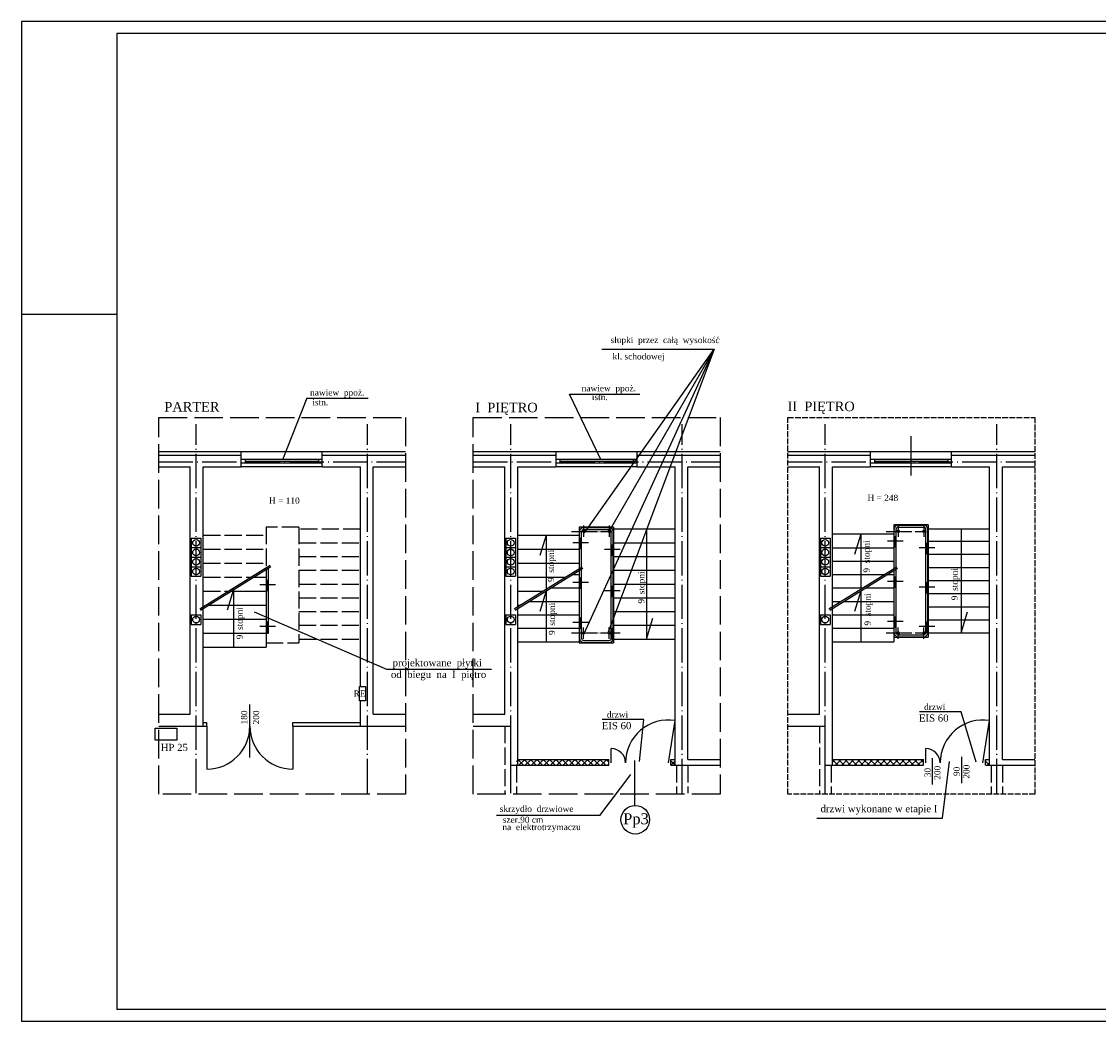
# Model space of a CAD drawing. Extents: x -4334 to 79223, y -1882 to 29514.
# Tile 41 of 60: x 46512 to 48772, y 8948 to 11048. Entities that reach past the tile are written whole.
import ezdxf

# ---------------------------------------------------------------- set-up
doc = ezdxf.new("R2010")
doc.units = 0
doc.header["$MEASUREMENT"] = 0
doc.linetypes.add('ACAD_ISO02W100', pattern=[15, 12, -3])
doc.linetypes.add('ACAD_ISO04W100', pattern=[30.5, 24, -3, 0.5, -3])
for name, color, linetype in [('CIENKIE', 251, 'CONTINUOUS'), ('NAPIS', 251, 'CONTINUOUS'), ('OSIE', 251, 'ACAD_ISO04W100'), ('PRZERYW', 251, 'ACAD_ISO02W100'), ('SCIANY', 251, 'CONTINUOUS'), ('urzadzenia', 251, 'CONTINUOUS'), ('URZĄDZENIA', 251, 'CONTINUOUS')]:
    doc.layers.add(name, color=color, linetype=linetype)
doc.styles.add('NEWROMAN', font='TIMES.TTF')

msp = doc.modelspace()

# ---------------------------------------------------------------- hatches: boundary and pattern name
at = {"layer": 'urzadzenia', "ltscale": 3}
h = msp.add_hatch(dxfattribs=at)
h.set_pattern_fill('ANSI37', color=256, scale=75, style=0)
h.set_pattern_definition([(45, (8157.192, -5822.642), (-6.629126, 6.629126), []), (135, (8157.192, -5822.642), (-6.629126, -6.629126), [])])
h.paths.add_polyline_path([(47744.46, 9485.83), (47744.46, 9497.83), (47550.46, 9497.83), (47550.46, 9485.83)])
h.paths.add_polyline_path([(47874.46, 9485.83), (47883.46, 9485.83), (47883.46, 9497.83), (47874.46, 9497.83)])
at = {"layer": 'URZĄDZENIA', "ltscale": 3}
h = msp.add_hatch(dxfattribs=at)
h.set_pattern_fill('ANSI37', color=256, scale=75, style=0)
h.set_pattern_definition([(45, (-640.481, 585.294), (-6.629126, 6.629126), []), (135, (-640.481, 585.294), (-6.629126, -6.629126), [])])
h.paths.add_polyline_path([(48543.95, 9485.83), (48543.95, 9497.83), (48534.95, 9497.83), (48534.95, 9485.83)])
h.paths.add_polyline_path([(48213.95, 9485.83), (48404.95, 9485.83), (48404.95, 9497.83), (48213.95, 9497.83)])

# ---------------------------------------------------------------- linework, layer by layer
at = {"layer": 'CIENKIE', "ltscale": 3}
for p, q in [((46511.63, 11047.69), (46511.63, 8947.69)), ((50693.02, 11047.69), (46511.63, 11047.69)), ((50668.02, 11022.69), (46711.63, 11022.69)), ((46711.63, 11022.69), (46711.63, 8972.69)), ((46711.63, 10432.69), (46511.63, 10432.69)), ((47965.82, 10359.38), (47691.95, 9761.82)), ((47693.61, 9973.92), (47965.82, 10359.38)), ((47730.14, 10359.38), (47965.82, 10359.38)), ((47965.82, 10359.38), (47743.35, 9765.13)), ((47965.82, 10359.38), (47745.01, 9977.24)), ((47726.79, 10128.99), (47662.13, 10265.39)), ((47662.13, 10265.39), (47809.28, 10265.39)), ((47110.56, 10256.42), (47059.34, 10127.49)), ((47110.56, 10256.42), (47239.1, 10256.42)), ((48378.95, 10094.36), (48378.95, 10176.87)), ((46799.55, 10136.83), (46972.97, 10136.83)), ((46972.97, 10144.83), (47142.97, 10144.83)), ((46972.97, 10128.69), (47142.97, 10128.69)), ((46980.97, 10128.69), (46980.97, 10120.69)), ((47134.97, 10128.69), (47134.97, 10120.69)), ((47142.97, 10136.83), (47317.97, 10136.83)), ((47460.04, 10136.83), (47633.46, 10136.83)), ((47633.46, 10144.83), (47803.46, 10144.83)), ((47633.46, 10128.69), (47803.46, 10128.69)), ((47641.46, 10128.69), (47641.46, 10120.69)), ((47795.46, 10128.69), (47795.46, 10120.69)), ((47803.46, 10136.83), (47978.45, 10136.83)), ((48120.53, 10136.83), (48293.95, 10136.83)), ((48293.95, 10144.83), (48463.95, 10144.83)), ((48293.95, 10128.69), (48463.95, 10128.69)), ((48301.95, 10128.69), (48301.95, 10120.69)), ((48455.95, 10128.69), (48455.95, 10120.69)), ((48463.95, 10136.83), (48638.94, 10136.83)), ((46972.97, 10120.69), (47142.97, 10120.69)), ((47142.97, 10112.83), (46972.97, 10112.83)), ((46980.97, 10124.69), (47134.97, 10124.69)), ((47633.46, 10120.69), (47803.46, 10120.69)), ((47803.46, 10112.83), (47633.46, 10112.83)), ((47641.46, 10124.69), (47795.46, 10124.69)), ((48293.95, 10120.69), (48463.95, 10120.69)), ((48463.95, 10112.83), (48293.95, 10112.83)), ((48301.95, 10124.69), (48455.95, 10124.69)), ((47691.46, 9985.03), (47745.46, 9985.03)), ((47691.46, 9980.83), (47745.46, 9980.83)), ((47823.46, 9981.83), (47823.46, 9750.83)), ((48260.69, 9928.9), (48273.95, 9971.83)), ((48273.95, 9855.99), (48273.95, 9971.83)), ((48351.95, 9990.03), (48405.95, 9990.03)), ((48351.95, 9985.83), (48405.95, 9985.83)), ((48483.95, 9981.83), (48483.95, 9763.83)), ((47600.2, 9926.9), (47613.46, 9969.83)), ((47613.46, 9744.83), (47613.46, 9969.83)), ((46885.65, 9814.28), (47033.8, 9906.08)), ((46887.23, 9811.73), (47034.86, 9903.2)), ((47546.14, 9814.28), (47688.48, 9902.48)), ((48206.63, 9814.28), (48348.97, 9902.48)), ((46998.55, 9880.71), (47024.97, 9880.71)), ((47024.97, 9897.07), (47024.97, 9733.83)), ((47547.72, 9811.73), (47690.06, 9899.93)), ((48208.21, 9811.73), (48350.55, 9899.93)), ((46944.21, 9812.32), (46957.47, 9855.25)), ((46951.14, 9851.33), (47024.97, 9851.33)), ((46957.47, 9733.83), (46957.47, 9855.25)), ((47600.2, 9809.53), (47613.46, 9852.46)), ((48260.69, 9809.53), (48273.95, 9852.46)), ((48273.95, 9744.83), (48273.95, 9852.46)), ((46903.74, 9821.96), (47024.97, 9821.96)), ((47553.46, 9821.96), (47558.53, 9821.96)), ((46892.97, 9792.58), (47024.97, 9792.58)), ((47278.19, 9686.81), (47000.83, 9807.45)), ((47823.46, 9750.83), (47837.02, 9794.76)), ((48483.95, 9763.83), (48497.51, 9807.76)), ((46892.97, 9763.21), (47024.97, 9763.21)), ((47025.77, 9763.21), (47029.97, 9763.21)), ((47691.46, 9747.83), (47745.46, 9747.83)), ((48351.95, 9759.83), (48405.95, 9759.83)), ((48351.95, 9755.63), (48405.95, 9755.63)), ((46892.97, 9733.83), (47024.97, 9733.83)), ((47691.46, 9743.63), (47745.46, 9743.63)), ((47498.24, 9686.81), (47278.19, 9686.81)), ((46990.97, 9502.36), (46990.97, 9613.7)), ((48483.93, 9598.06), (48396.58, 9598.06)), ((48515.73, 9491.93), (48483.93, 9598.06)), ((46892.97, 9575.83), (46900.97, 9575.83)), ((46892.97, 9567.83), (46900.97, 9567.83)), ((46900.97, 9567.83), (46900.97, 9477.83)), ((47080.97, 9575.83), (47222.97, 9575.83)), ((47080.97, 9567.83), (47222.97, 9567.83)), ((47080.97, 9567.83), (47080.97, 9477.83)), ((47818, 9582.09), (47730.66, 9582.09)), ((47809.14, 9493.49), (47818, 9582.09)), ((47869.46, 9490.79), (47883.46, 9579.7)), ((48529.95, 9490.79), (48543.95, 9579.7)), ((47749.46, 9490.79), (47749.46, 9520.79)), ((48409.95, 9490.79), (48409.95, 9520.79)), ((47799.09, 9401.34), (47799.09, 9495.5)), ((48424.3, 9445.57), (48424.3, 9500.92)), ((48485.24, 9447.95), (48485.24, 9503.29)), ((48445.32, 9374.94), (48459.82, 9493.93)), ((47725.36, 9380.09), (47791.05, 9466.37)), ((47725.36, 9380.09), (47509.05, 9380.09)), ((48181.11, 9374.94), (48445.32, 9374.94)), ((50668.02, 8972.69), (46711.63, 8972.69)), ((50693.02, 8947.69), (46511.63, 8947.69))]:
    msp.add_line(p, q, dxfattribs=at)
at = {"layer": 'CIENKIE'}
for p, q in [((47683.26, 9751.83), (47683.26, 9976.83)), ((47687.46, 9751.83), (47687.46, 9976.83)), ((47749.46, 9751.83), (47749.46, 9976.83)), ((47753.66, 9751.83), (47753.66, 9976.83)), ((48343.75, 9899.24), (48343.75, 9981.83)), ((48347.95, 9901.84), (48347.95, 9981.83)), ((48409.95, 9763.83), (48409.95, 9981.83)), ((48414.15, 9763.83), (48414.15, 9981.83)), ((47025.77, 9763.21), (47025.77, 9897.57)), ((47029.97, 9763.21), (47029.97, 9900.17)), ((48343.75, 9763.83), (48343.75, 9895.71)), ((48347.95, 9763.83), (48347.95, 9898.31)), ((46900.97, 9567.83), (46900.97, 9575.83)), ((47080.97, 9567.83), (47080.97, 9575.83))]:
    msp.add_line(p, q, dxfattribs=at)
for points in [[(47221.32, 9651.5), (47233.97, 9651.5), (47233.97, 9621.39), (47221.32, 9621.39)], [(46792.44, 9538.19), (46792.44, 9563.49), (46837.51, 9563.49), (46837.51, 9538.19)]]:
    msp.add_lwpolyline(points, close=True, dxfattribs=at)
for centre in [(46877.97, 9952.83), (47538.46, 9952.83), (48198.95, 9952.83), (46877.97, 9932.83), (47538.46, 9932.83), (48198.95, 9932.83), (46877.97, 9912.83), (47538.46, 9912.83), (48198.95, 9912.83), (46877.97, 9892.83), (47538.46, 9892.83), (48198.95, 9892.83), (46877.97, 9791.64), (47538.46, 9791.64), (48198.95, 9791.64)]:
    msp.add_circle(centre, 7, dxfattribs=at)
at = {"layer": 'CIENKIE', "ltscale": 3}
msp.add_circle((47799.97, 9371.36), 30, dxfattribs=at)
for centre, radius, start, end in [((47691.46, 9976.83), 8.2, 90, 180), ((47691.46, 9976.83), 4, 90, 180), ((47745.46, 9976.83), 8.2, 0, 90), ((47745.46, 9976.83), 4, 0, 90), ((48351.95, 9981.83), 8.2, 90, 180), ((48351.95, 9981.83), 4, 90, 180), ((48405.95, 9981.83), 8.2, 0, 90), ((48405.95, 9981.83), 4, 0, 90), ((47691.46, 9751.83), 8.2, 180, 270), ((47691.46, 9751.83), 4, 180, 270), ((47745.46, 9751.83), 4, 270, 0), ((47745.46, 9751.83), 8.2, 270, 0), ((48351.95, 9763.83), 8.2, 180, 270), ((48351.95, 9763.83), 4, 180, 270), ((48405.95, 9763.83), 4, 270, 0), ((48405.95, 9763.83), 8.2, 270, 0), ((46900.97, 9567.83), 90, 270, 360), ((47080.97, 9567.83), 90, 180, 270), ((47869.46, 9490.79), 90, 81.05098, 180), ((48529.95, 9490.79), 90, 81.05098, 180), ((47749.46, 9490.79), 30, 0, 90), ((48409.95, 9490.79), 30, 0, 90)]:
    msp.add_arc(centre, radius, start, end, dxfattribs=at)
at = {"layer": 'OSIE', "ltscale": 3}
for p, q in [((46877.97, 9426.96), (46877.97, 10202.36)), ((47237.97, 9426.96), (47237.97, 10202.36)), ((47538.46, 9426.96), (47538.46, 10202.36)), ((47898.46, 9426.96), (47898.46, 10202.36)), ((48198.95, 9426.96), (48198.95, 10202.36)), ((48558.95, 9426.96), (48558.95, 10202.36)), ((46799.55, 10122.83), (47317.97, 10122.83)), ((47460.04, 10122.83), (47978.45, 10122.83)), ((48120.53, 10122.83), (48638.94, 10122.83)), ((47669.06, 9953.83), (47702.08, 9953.83)), ((48329.55, 9956.83), (48362.57, 9956.83)), ((47735.26, 9939.46), (47768.28, 9939.46)), ((48395.75, 9942.83), (48428.77, 9942.83)), ((47011.57, 9865.71), (47044.59, 9865.71)), ((47669.06, 9870.47), (47702.08, 9870.47)), ((48329.55, 9872.47), (48362.57, 9872.47)), ((48395.75, 9860.33), (48428.77, 9860.33)), ((47735.26, 9852.83), (47768.28, 9852.83)), ((47011.57, 9777.58), (47044.59, 9777.58)), ((47669.06, 9786.11), (47702.08, 9786.11)), ((48329.55, 9788.11), (48362.57, 9788.11)), ((48395.75, 9777.83), (48428.77, 9777.83)), ((47735.26, 9763.83), (47768.28, 9763.83))]:
    msp.add_line(p, q, dxfattribs=at)
at = {"layer": 'OSIE'}
for p, q in [((47665.95, 9976.83), (47756.96, 9976.83)), ((47691.46, 9989.12), (47691.46, 9965.29)), ((47745.46, 9989.12), (47745.46, 9965.29)), ((48326.44, 9976.83), (48417.45, 9976.83)), ((48351.95, 9989.12), (48351.95, 9965.29)), ((48405.95, 9989.12), (48405.95, 9965.29)), ((47685.36, 9963.65), (47685.36, 9939.82)), ((47751.56, 9949.28), (47751.56, 9925.45)), ((48345.85, 9966.65), (48345.85, 9942.82)), ((48412.05, 9952.65), (48412.05, 9928.82)), ((47685.36, 9880.29), (47685.36, 9856.46)), ((48345.85, 9882.29), (48345.85, 9858.46)), ((47027.87, 9875.53), (47027.87, 9851.7)), ((47751.56, 9862.65), (47751.56, 9838.82)), ((48412.05, 9870.15), (48412.05, 9846.32)), ((47685.36, 9795.93), (47685.36, 9772.1)), ((48345.85, 9797.93), (48345.85, 9774.1)), ((47027.87, 9787.4), (47027.87, 9763.57)), ((47691.46, 9751.54), (47691.46, 9775.37)), ((47745.46, 9751.54), (47745.46, 9775.37)), ((47751.56, 9773.65), (47751.56, 9749.82)), ((48351.95, 9751.54), (48351.95, 9775.37)), ((48405.95, 9751.54), (48405.95, 9775.37)), ((48412.05, 9787.65), (48412.05, 9763.82)), ((47665.95, 9763.83), (47756.96, 9763.83)), ((48326.44, 9763.83), (48417.45, 9763.83))]:
    msp.add_line(p, q, dxfattribs=at)
at = {"layer": 'PRZERYW', "ltscale": 3}
for p, q in [((47024.97, 9985.83), (47024.97, 9898.74)), ((47093.97, 9985.83), (47024.97, 9985.83)), ((47093.97, 9985.83), (47093.97, 9742.83)), ((47222.97, 9981.83), (47093.97, 9981.83)), ((46892.97, 9968.83), (47024.97, 9968.83)), ((47093.97, 9952.96), (47222.97, 9952.96)), ((46892.97, 9939.46), (47024.97, 9939.46)), ((46892.97, 9910.08), (47024.97, 9910.08)), ((47093.97, 9924.08), (47222.97, 9924.08)), ((46892.97, 9880.71), (46992.86, 9880.71)), ((47093.97, 9895.21), (47222.97, 9895.21)), ((47093.97, 9866.33), (47222.97, 9866.33)), ((46892.97, 9851.33), (46945.45, 9851.33)), ((47093.97, 9837.46), (47222.97, 9837.46)), ((47093.97, 9808.58), (47222.97, 9808.58)), ((47093.97, 9779.71), (47222.97, 9779.71)), ((47093.97, 9750.83), (47222.97, 9750.83)), ((47024.97, 9742.83), (47093.97, 9742.83)), ((47526.46, 9567.83), (47526.46, 9426.96)), ((48186.95, 9567.83), (48186.95, 9426.96)), ((47550.46, 9485.83), (47550.46, 9426.96)), ((47886.46, 9485.83), (47886.46, 9426.96)), ((47910.46, 9485.83), (47910.46, 9426.96)), ((48210.95, 9485.83), (48210.95, 9426.96)), ((48546.95, 9485.83), (48546.95, 9426.96)), ((48570.95, 9485.83), (48570.95, 9426.96))]:
    msp.add_line(p, q, dxfattribs=at)
at = {"layer": 'PRZERYW', "ltscale": 5}
for points in [[(46799.55, 10216.15), (47317.97, 10216.15), (47317.97, 9425.1), (46799.55, 9425.1)], [(47460.04, 10216.15), (47978.45, 10216.15), (47978.45, 9425.1), (47460.04, 9425.1)]]:
    msp.add_lwpolyline(points, close=True, dxfattribs=at)
at = {"layer": 'PRZERYW'}
msp.add_lwpolyline([(48120.53, 10216.15), (48638.94, 10216.15), (48638.94, 9425.1), (48120.53, 9425.1)], close=True, dxfattribs=at)
at = {"layer": 'PRZERYW', "ltscale": 3}
for centre in [(47685.36, 9953.83), (48345.85, 9956.83), (47751.56, 9939.46), (48412.05, 9942.83), (47027.87, 9865.71), (47685.36, 9870.47), (48345.85, 9872.47), (48412.05, 9860.33), (47751.56, 9852.83), (48345.85, 9788.11), (47027.87, 9777.58), (47685.36, 9786.11), (48412.05, 9777.83), (47751.56, 9763.83)]:
    msp.add_circle(centre, 2, dxfattribs=at)
at = {"layer": 'SCIANY', "ltscale": 3}
for p, q in [((46799.55, 10144.83), (46972.97, 10144.83)), ((46972.97, 10112.83), (46972.97, 10144.83)), ((47142.97, 10112.83), (47142.97, 10144.83)), ((47142.97, 10144.83), (47317.97, 10144.83)), ((47460.04, 10144.83), (47633.46, 10144.83)), ((47633.46, 10144.83), (47633.46, 10112.83)), ((47803.46, 10144.83), (47803.46, 10112.83)), ((47803.46, 10144.83), (47978.45, 10144.83)), ((48120.53, 10144.83), (48293.95, 10144.83)), ((48293.95, 10112.83), (48293.95, 10144.83)), ((48463.95, 10144.83), (48638.94, 10144.83)), ((48463.95, 10112.83), (48463.95, 10144.83)), ((46799.55, 10112.83), (46865.97, 10112.83)), ((46892.97, 10112.83), (46972.97, 10112.83)), ((47142.97, 10112.83), (47222.97, 10112.83)), ((47249.97, 10112.83), (47317.97, 10112.83)), ((47460.04, 10112.83), (47526.46, 10112.83)), ((47553.46, 10112.83), (47633.46, 10112.83)), ((47803.46, 10112.83), (47883.46, 10112.83)), ((47910.46, 10112.83), (47978.45, 10112.83)), ((48120.53, 10112.83), (48186.95, 10112.83)), ((48213.95, 10112.83), (48293.95, 10112.83)), ((48463.95, 10112.83), (48543.95, 10112.83)), ((48570.95, 10112.83), (48638.94, 10112.83)), ((46799.55, 9592.83), (46865.97, 9592.83)), ((47249.97, 9592.83), (47317.97, 9592.83)), ((47460.04, 9592.83), (47526.46, 9592.83)), ((48120.53, 9592.83), (48186.95, 9592.83)), ((46799.55, 9567.83), (46892.97, 9567.83)), ((47222.97, 9567.83), (47317.97, 9567.83)), ((47460.04, 9567.83), (47538.46, 9567.83)), ((48120.53, 9567.83), (48198.95, 9567.83)), ((47553.46, 9497.83), (47744.46, 9497.83)), ((47874.46, 9497.83), (47883.46, 9497.83)), ((47910.46, 9497.83), (47978.45, 9497.83)), ((48213.95, 9497.83), (48404.95, 9497.83)), ((48534.95, 9497.83), (48543.95, 9497.83)), ((48570.95, 9497.83), (48638.94, 9497.83)), ((47538.46, 9485.83), (47744.46, 9485.83)), ((47874.46, 9485.83), (47978.45, 9485.83)), ((48198.95, 9485.83), (48404.95, 9485.83)), ((48534.95, 9485.83), (48638.94, 9485.83))]:
    msp.add_line(p, q, dxfattribs=at)
at = {"layer": 'SCIANY'}
for p, q in [((46865.97, 9592.83), (46865.97, 10112.83)), ((46892.97, 9567.83), (46892.97, 10112.83)), ((47222.97, 9651.5), (47222.97, 10112.83)), ((47249.97, 9592.83), (47249.97, 10112.83)), ((47526.46, 9592.83), (47526.46, 10112.83)), ((47553.46, 9485.83), (47553.46, 10112.83)), ((47883.46, 9485.83), (47883.46, 10112.83)), ((47910.46, 9497.83), (47910.46, 10112.83)), ((48186.95, 9592.83), (48186.95, 10112.83)), ((48213.95, 9485.83), (48213.95, 10112.83)), ((48543.95, 9485.83), (48543.95, 10112.83)), ((48570.95, 9497.83), (48570.95, 10112.83)), ((47222.97, 9567.83), (47222.97, 9621.39)), ((47538.46, 9485.83), (47538.46, 9567.83)), ((48198.95, 9485.83), (48198.95, 9567.83)), ((47744.46, 9485.83), (47744.46, 9497.83)), ((47874.46, 9485.83), (47874.46, 9497.83)), ((48404.95, 9485.83), (48404.95, 9497.83)), ((48534.95, 9485.83), (48534.95, 9497.83))]:
    msp.add_line(p, q, dxfattribs=at)
at = {"layer": 'SCIANY', "ltscale": 3}
for centre in [(47691.46, 9976.83), (47745.46, 9976.83), (48351.95, 9976.83), (48405.95, 9976.83), (47691.46, 9763.83), (47745.46, 9763.83), (48351.95, 9763.83), (48405.95, 9763.83)]:
    msp.add_circle(centre, 2.5, dxfattribs=at)
at = {"layer": 'urzadzenia', "ltscale": 3}
for p, q in [((47754.46, 9985.83), (47682.46, 9985.83)), ((47682.46, 9985.83), (47682.46, 9742.83)), ((47754.46, 9985.83), (47754.46, 9742.83)), ((47883.46, 9981.83), (47754.46, 9981.83)), ((48213.95, 9971.83), (48342.95, 9971.83)), ((48414.95, 9990.83), (48342.95, 9990.83)), ((48342.95, 9990.83), (48342.95, 9898.74)), ((48414.95, 9990.83), (48414.95, 9754.83)), ((48543.95, 9981.83), (48414.95, 9981.83)), ((46867.97, 9962.83), (46867.97, 9882.83)), ((46887.97, 9962.83), (46887.97, 9882.83)), ((47528.46, 9962.83), (47528.46, 9882.83)), ((47548.46, 9962.83), (47548.46, 9882.83)), ((47553.46, 9968.83), (47682.46, 9968.83)), ((47754.46, 9952.96), (47883.46, 9952.96)), ((48188.95, 9962.83), (48188.95, 9882.83)), ((48208.95, 9962.83), (48208.95, 9882.83)), ((48414.95, 9956.33), (48543.95, 9956.33)), ((47553.46, 9939.46), (47682.46, 9939.46)), ((48342.95, 9941.71), (48213.95, 9941.71)), ((48414.95, 9928.83), (48543.95, 9928.83)), ((47553.46, 9910.08), (47682.46, 9910.08)), ((47754.46, 9924.08), (47883.46, 9924.08)), ((48342.95, 9913.59), (48213.95, 9913.59)), ((47553.46, 9880.71), (47653.35, 9880.71)), ((47682.46, 9885.47), (47666.73, 9885.47)), ((47754.46, 9895.21), (47883.46, 9895.21)), ((48321.53, 9885.47), (48213.95, 9885.47)), ((48342.95, 9885.47), (48327.22, 9885.47)), ((48342.95, 9895.21), (48342.95, 9744.83)), ((48414.95, 9901.33), (48543.95, 9901.33)), ((47682.46, 9857.35), (47621.35, 9857.35)), ((47754.46, 9866.33), (47883.46, 9866.33)), ((48276.14, 9857.35), (48213.95, 9857.35)), ((48342.95, 9857.35), (48281.84, 9857.35)), ((48414.95, 9873.83), (48543.95, 9873.83)), ((47553.46, 9851.33), (47605.94, 9851.33)), ((47754.46, 9837.46), (47883.46, 9837.46)), ((48414.95, 9846.33), (48543.95, 9846.33)), ((47682.46, 9829.23), (47575.97, 9829.23)), ((48230.76, 9829.23), (48213.95, 9829.23)), ((48342.95, 9829.23), (48236.46, 9829.23)), ((48414.95, 9818.83), (48543.95, 9818.83)), ((46867.97, 9801.64), (46867.97, 9781.64)), ((46887.97, 9801.64), (46887.97, 9781.64)), ((47528.46, 9801.64), (47528.46, 9781.64)), ((47548.46, 9801.64), (47548.46, 9781.64)), ((47682.46, 9801.11), (47553.46, 9801.11)), ((47754.46, 9808.58), (47883.46, 9808.58)), ((48188.95, 9801.64), (48188.95, 9781.64)), ((48208.95, 9801.64), (48208.95, 9781.64)), ((48342.95, 9801.11), (48213.95, 9801.11)), ((48414.95, 9791.33), (48543.95, 9791.33)), ((47682.46, 9772.99), (47553.46, 9772.99)), ((47754.46, 9779.71), (47883.46, 9779.71)), ((48342.95, 9772.99), (48213.95, 9772.99)), ((47553.46, 9744.83), (47682.46, 9744.83)), ((47754.46, 9750.83), (47883.46, 9750.83)), ((48213.95, 9744.83), (48342.95, 9744.83)), ((48342.95, 9754.83), (48414.95, 9754.83)), ((48414.95, 9763.83), (48543.95, 9763.83)), ((47682.46, 9742.83), (47754.46, 9742.83))]:
    msp.add_line(p, q, dxfattribs=at)
at = {"layer": 'urzadzenia'}
for p, q in [((46867.97, 9962.83), (46887.97, 9962.83)), ((47528.46, 9962.83), (47548.46, 9962.83)), ((48188.95, 9962.83), (48208.95, 9962.83)), ((46867.97, 9942.83), (46887.97, 9942.83)), ((47528.46, 9942.83), (47548.46, 9942.83)), ((48188.95, 9942.83), (48208.95, 9942.83)), ((46867.97, 9922.83), (46887.97, 9922.83)), ((46867.97, 9902.83), (46887.97, 9902.83)), ((47528.46, 9922.83), (47548.46, 9922.83)), ((47528.46, 9902.83), (47548.46, 9902.83)), ((48188.95, 9922.83), (48208.95, 9922.83)), ((48188.95, 9902.83), (48208.95, 9902.83)), ((46867.97, 9882.83), (46887.97, 9882.83)), ((47528.46, 9882.83), (47548.46, 9882.83)), ((48188.95, 9882.83), (48208.95, 9882.83)), ((46867.97, 9801.64), (46887.97, 9801.64)), ((47528.46, 9801.64), (47548.46, 9801.64)), ((48188.95, 9801.64), (48208.95, 9801.64)), ((46867.97, 9781.64), (46887.97, 9781.64)), ((47528.46, 9781.64), (47548.46, 9781.64)), ((48188.95, 9781.64), (48208.95, 9781.64))]:
    msp.add_line(p, q, dxfattribs=at)

# ---------------------------------------------------------------- texts
at = {"layer": 'NAPIS', "ltscale": 3, "style": 'NEWROMAN'}
for s, height, p in [('słupki  przez  całą  wysokość', 13, (47748.08, 10372.37)), ('kl. schodowej', 13, (47752.32, 10338.02)), ('nawiew  ppoż.', 13, (47687.51, 10271.09)), ('nawiew  ppoż.', 13, (47117.34, 10262.11)), ('istn.', 13, (47708.97, 10252.63)), ('  PARTER', 20, (46796.26, 10228.64)), ('istn.', 13, (47122.08, 10241.56)), (' I  PIĘTRO', 20, (47456.75, 10227.15)), (' II  PIĘTRO', 20, (48112.14, 10229.48)), ('H = 110', 13, (47031.13, 10035.17)), ('H = 248', 13, (48287.5, 10040.82)), ('projektowane  płytki', 15, (47290.64, 9693.56)), ('od  biegu  na  I  piętro', 15, (47287.15, 9669.12)), ('RE', 13, (47208.7, 9629.86)), ('drzwi  ', 13, (48406.35, 9601.77)), ('drzwi  ', 13, (47740.42, 9585.8)), ('  EIS 60', 15, (48384.13, 9577.42)), ('  EIS 60', 15, (47718.2, 9561.46)), ('HP 25', 15, (46803.65, 9515.77)), ('skrzydło  drzwiowe ', 13, (47515.48, 9387.87)), ('Pp3', 23, (47774.46, 9361.94)), ('drzwi wykonane w etapie I', 15, (48188.97, 9387.13)), ('szer.90 cm', 13, (47521.91, 9364.89)), ('na  elektrotrzymaczu', 13, (47521.13, 9349.52))]:
    msp.add_text(s, height=height, dxfattribs=at).set_placement(p)
for s, p in [('9  stopni', (48292.22, 9890.37)), ('9  stopni', (47629.56, 9870.61)), ('9  stopni', (47819.2, 9825.24)), ('9  stopni', (48476.87, 9832.29)), ('9  stopni', (48294.24, 9779.04)), ('9  stopni', (46976.05, 9750.24)), ('9  stopni', (47631.59, 9759.28)), ('180', (46985.35, 9571.43)), ('200', (47010.46, 9571.43)), ('30', (48420.22, 9460.65)), ('200', (48440.63, 9455.25)), ('90', (48481.16, 9463.02)), ('200', (48501.57, 9457.62))]:
    msp.add_text(s, height=13, rotation=90, dxfattribs=at).set_placement(p)

doc.saveas('drawing.dxf')
